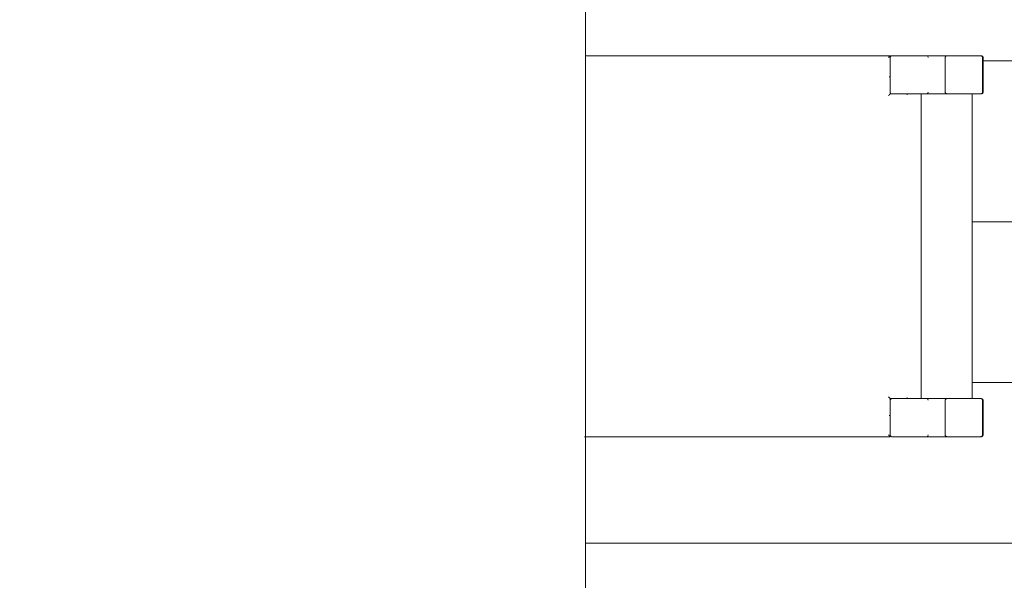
# Model space of a CAD drawing. Header units: centimetres. Extents: x 1278 to 4826, y -2037 to 1154.
# Tile 7 of 39: x 2481 to 2598, y 163 to 229. Entities that reach past the tile are written whole.
import ezdxf

# ---------------------------------------------------------------- set-up
doc = ezdxf.new("R2010")
doc.units = ezdxf.units.CM
doc.layers.add('Meble', color=7, linetype='Continuous', lineweight=9)
doc.layers.add('Wzór powierzchni-2', color=9, linetype='Continuous', lineweight=9)

# ---------------------------------------------------------------- blocks, each defined once
blk = doc.blocks.new('Bimroom_Collection_Dining_Chair_2022 - Dining Chair-486973-Aranżacja_wersja_01')
at = {"layer": 'Meble'}
for p, q in [((-22.3, 28), (-18.2, 28)), ((18.2, 28), (22.3, 28)), ((-22.5, 23.7), (-22.5, 27.71)), ((-22.3, 27.91), (-18.2, 27.91)), ((-18, 27.71), (-18, 23.7)), ((18, 23.7), (18, 27.71)), ((18.2, 27.91), (22.3, 27.91)), ((22.5, 27.71), (22.5, 23.7)), ((18, 26.67), (-18, 26.67)), ((-18, 26.55), (-18, 26.5)), ((-18, 24.42), (-18, 26.5)), ((18, 26.5), (18, 26.55)), ((18, 26.5), (18, 24.42)), ((-22.5, 23.7), (-22.5, 17.2)), ((-22.5, 23.7), (-22.5, 21.3)), ((-18.2, 23.5), (-22.3, 23.5)), ((-18, 24.42), (-18, 24.37)), ((-18, 20.68), (-18, 23.7)), ((-18, 17.2), (-18, 23.7)), ((18, 24.37), (18, 24.42)), ((18, 23.7), (18, 20.68)), ((18, 23.7), (18, 17.2)), ((22.3, 23.5), (18.2, 23.5)), ((22.5, 17.2), (22.5, 23.7)), ((22.5, 23.7), (22.5, 17.2)), ((22.5, 21.3), (22.5, 23.7)), ((-18, 20.68), (-18, 20.67)), ((-18, 20.68), (-18, 17)), ((-18, 19.2), (-18, 20.68)), ((-18, 20.67), (18, 20.67)), ((18, 20.67), (18, 20.68)), ((18, 17), (18, 20.68)), ((18, 20.68), (18, 19.2)), ((-18, 19.2), (-18, 19)), ((-18, 19), (-17.88, 19)), ((17.88, 19), (18, 19)), ((18, 19), (18, 19.2)), ((-18, 17), (-22.5, 17)), ((-22.5, 17), (-22.5, -19.06)), ((-22.3, 17), (-22.49, 17)), ((-22.3, 17), (-18.2, 17)), ((-20, 16.88), (-20, 17)), ((22.5, 17), (18, 17)), ((18.2, 17), (22.3, 17)), ((20, 17), (20, 16.88)), ((22.49, 17), (22.3, 17)), ((22.5, -19.12), (22.5, 17))]:
    blk.add_line(p, q, dxfattribs=at)
for centre, start, end in [((-22.3, 27.8), 90, 180), ((-18.2, 27.8), 360, 90), ((18.2, 27.8), 90, 180), ((22.3, 27.8), 360, 90), ((-22.3, 23.7), 180, 270), ((-18.2, 23.7), 270, 360), ((18.2, 23.7), 180, 270), ((22.3, 23.7), 270, 0), ((-22.3, 21.3), 90, 180), ((-22.3, 21.3), 90, 180), ((-18.2, 21.3), 12.8571, 90), ((-18.2, 21.3), 12.8571, 90), ((18.2, 21.3), 90, 167.1429), ((18.2, 21.3), 90, 167.1429), ((22.3, 21.3), 0, 90), ((22.3, 21.3), 0, 90), ((-22.3, 17.2), 180, 270), ((-22.3, 17.2), 180, 257.1429), ((-18.2, 17.2), 270, 0), ((-18.2, 17.2), 270, 0), ((18.2, 17.2), 180, 270), ((18.2, 17.2), 180, 270), ((22.3, 17.2), 270, 360), ((22.3, 17.2), 282.8571, 0)]:
    blk.add_arc(centre, 0.2, start, end, dxfattribs=at)
for points, knots in [([(-22.5, 27.71), (-22.5, 27.73), (-22.49, 27.78), (-22.46, 27.83), (-22.43, 27.87), (-22.37, 27.9), (-22.33, 27.91), (-22.3, 27.91)], [-1, -1, -1, -1, -0.785714, -0.571429, -0.428571, -0.285714, 0, 0, 0, 0]), ([(-18.2, 27.91), (-18.18, 27.91), (-18.13, 27.9), (-18.08, 27.87), (-18.04, 27.84), (-18.01, 27.79), (-18, 27.74), (-18, 27.71)], [-1, -1, -1, -1, -0.785714, -0.571429, -0.428571, -0.285714, 0, 0, 0, 0]), ([(18, 27.71), (18, 27.73), (18.01, 27.78), (18.04, 27.83), (18.07, 27.87), (18.13, 27.9), (18.17, 27.91), (18.2, 27.91)], [-1, -1, -1, -1, -0.785714, -0.571429, -0.428571, -0.285714, 0, 0, 0, 0]), ([(22.3, 27.91), (22.32, 27.91), (22.37, 27.9), (22.42, 27.87), (22.46, 27.84), (22.49, 27.79), (22.5, 27.74), (22.5, 27.71)], [-1, -1, -1, -1, -0.785714, -0.571429, -0.428571, -0.285714, 0, 0, 0, 0]), ([(-22.3, 23.5), (-22.32, 23.5), (-22.37, 23.51), (-22.42, 23.54), (-22.46, 23.57), (-22.49, 23.62), (-22.5, 23.67), (-22.5, 23.7)], [-1, -1, -1, -1, -0.785714, -0.571429, -0.428571, -0.285714, 0, 0, 0, 0]), ([(-18, 23.7), (-18, 23.67), (-18.01, 23.63), (-18.04, 23.58), (-18.07, 23.54), (-18.13, 23.51), (-18.17, 23.5), (-18.2, 23.5)], [-1, -1, -1, -1, -0.785714, -0.571429, -0.428571, -0.285714, 0, 0, 0, 0]), ([(18.2, 23.5), (18.18, 23.5), (18.13, 23.51), (18.08, 23.54), (18.04, 23.57), (18.01, 23.62), (18, 23.67), (18, 23.7)], [-1, -1, -1, -1, -0.785714, -0.571429, -0.428571, -0.285714, 0, 0, 0, 0]), ([(22.5, 23.7), (22.5, 23.67), (22.49, 23.63), (22.46, 23.58), (22.43, 23.54), (22.37, 23.51), (22.33, 23.5), (22.3, 23.5)], [-1, -1, -1, -1, -0.785714, -0.571429, -0.428571, -0.285714, 0, 0, 0, 0]), ([(-22.5, 17), (-22.5, 17), (-22.5, 17), (-22.49, 16.99), (-22.47, 16.97), (-22.46, 16.96), (-22.44, 16.94), (-22.42, 16.92), (-22.4, 16.9), (-22.39, 16.89), (-22.37, 16.87), (-22.34, 16.84), (-22.32, 16.82), (-22.3, 16.8)], [0, 0, 0, 0, 0.166667, 0.25, 0.333333, 0.416667, 0.5, 0.583333, 0.666667, 0.708333, 0.75, 0.833333, 1, 1, 1, 1]), ([(-18, 17), (-18, 17), (-18, 17), (-17.99, 16.99), (-17.97, 16.97), (-17.96, 16.96), (-17.94, 16.94), (-17.92, 16.92), (-17.9, 16.9), (-17.89, 16.89), (-17.87, 16.87), (-17.84, 16.84), (-17.82, 16.82), (-17.8, 16.8)], [0, 0, 0, 0, 0.166667, 0.25, 0.333333, 0.416667, 0.5, 0.583333, 0.666667, 0.708333, 0.75, 0.833333, 1, 1, 1, 1]), ([(18, 17), (18, 17), (18, 17), (17.99, 16.99), (17.97, 16.97), (17.96, 16.96), (17.94, 16.94), (17.92, 16.92), (17.9, 16.9), (17.89, 16.89), (17.87, 16.87), (17.84, 16.84), (17.82, 16.82), (17.8, 16.8)], [0, 0, 0, 0, 0.166667, 0.25, 0.333333, 0.416667, 0.5, 0.583333, 0.666667, 0.708333, 0.75, 0.833333, 1, 1, 1, 1]), ([(22.5, 17), (22.5, 17), (22.5, 17), (22.49, 16.99), (22.47, 16.97), (22.46, 16.96), (22.44, 16.94), (22.42, 16.92), (22.4, 16.9), (22.39, 16.89), (22.37, 16.87), (22.34, 16.84), (22.32, 16.82), (22.3, 16.8)], [0, 0, 0, 0, 0.166667, 0.25, 0.333333, 0.416667, 0.5, 0.583333, 0.666667, 0.708333, 0.75, 0.833333, 1, 1, 1, 1])]:
    blk.add_open_spline(points, degree=3, knots=knots, dxfattribs=at)
for points in [[(-18, 17), (-18, 17), (-18, 17), (-17.99, 16.99)], [(18, 17), (18, 17), (18, 17), (17.99, 16.99)]]:
    blk.add_open_spline(points, degree=3, dxfattribs=at)
blk = doc.blocks.new('Bimroom_Collection_Dining_Table_2022 - Dining Table-499016-Aranżacja_wersja_01')
at = {"layer": 'Meble'}
blk.add_line((-105.5, -45), (105.5, -45), dxfattribs=at)

msp = doc.modelspace()

# ---------------------------------------------------------------- hatches: boundary and pattern name
at = {"layer": 'Wzór powierzchni-2'}
h = msp.add_hatch(dxfattribs=at)
h.set_pattern_fill('FP_2', color=256, style=0, pattern_type=2)
h.set_pattern_definition([(180, (2507.826, 223.87), (-2e-15, -19), []), (270, (2507.826, 223.87), (76, -76), [19, -266]), (270, (2393.826, 185.87), (76, -76), [19, -266])])
h.paths.add_polyline_path([(2432.08, 59.22), (2432.08, 79.22), (2458.28, 79.22), (2458.08, 79.42), (2458.18, 83.62), (2458.13, 83.72), (2458.08, 83.73), (2458.08, 114.32), (2424.08, 114.42), (2424.08, 114.52), (2417.58, 114.52), (2417.38, 114.32), (2413.36, 114.32), (2413.08, 114.52), (2413.17, 118.62), (2413.36, 118.82), (2414.41, 118.82), (2414.41, 154.82), (2413.36, 154.82), (2413.08, 155.02), (2413.17, 159.12), (2413.36, 159.32), (2417.38, 159.32), (2417.58, 159.12), (2424.08, 159.22), (2424.18, 159.32), (2458.08, 159.32), (2458.08, 179.52), (2426.08, 179.62), (2426.08, 179.72), (2419.58, 179.72), (2419.38, 179.52), (2415.36, 179.52), (2415.08, 179.79), (2415.17, 183.82), (2415.36, 184.02), (2416.41, 184.02), (2416.41, 220.02), (2415.36, 220.02), (2415.08, 220.22), (2415.17, 224.32), (2415.36, 224.52), (2419.38, 224.52), (2419.58, 224.32), (2426.08, 224.42), (2426.18, 224.52), (2458.08, 224.52), (2458.08, 244.52), (2426.08, 244.62), (2426.08, 244.72), (2419.58, 244.72), (2419.38, 244.52), (2415.36, 244.52), (2415.08, 244.72), (2415.17, 248.82), (2415.36, 249.02), (2416.41, 249.02), (2416.41, 285.02), (2415.36, 285.02), (2415.08, 285.22), (2415.17, 289.32), (2415.36, 289.52), (2419.38, 289.52), (2419.58, 289.32), (2426.08, 289.42), (2426.18, 289.52), (2458.08, 289.52), (2458.18, 294.72), (2458.18, 294.82), (2458.08, 294.92), (2458.08, 299.02), (2458.28, 299.22), (2462.48, 299.12), (2462.58, 299.16), (2462.58, 299.22), (2480.08, 299.28), (2480.18, 325.72), (2480.28, 325.83), (2480.28, 332.22), (2480.08, 332.42), (2480.08, 336.43), (2480.28, 336.72), (2484.38, 336.63), (2484.58, 336.43), (2484.58, 335.39), (2520.58, 335.39), (2520.58, 336.43), (2520.78, 336.72), (2524.88, 336.63), (2525.08, 336.43), (2525.08, 332.42), (2524.88, 332.22), (2524.98, 325.72), (2525.08, 325.62), (2525.08, 299.22), (2543.58, 299.12), (2543.68, 299.12), (2543.78, 299.22), (2547.88, 299.22), (2548.08, 299.02), (2547.98, 294.82), (2548.02, 294.72), (2548.08, 294.72), (2548.08, 289.52), (2586.08, 289.42), (2586.08, 289.32), (2592.58, 289.32), (2592.77, 289.52), (2596.79, 289.52), (2597.08, 289.32), (2596.98, 285.22), (2596.79, 285.02), (2595.74, 285.02), (2595.74, 249.02), (2596.79, 249.02), (2597.08, 248.82), (2596.98, 244.72), (2596.79, 244.52), (2592.77, 244.52), (2592.58, 244.72), (2586.08, 244.62), (2585.98, 244.52), (2548.08, 244.52), (2548.08, 224.52), (2584.08, 224.42), (2584.08, 224.32), (2590.58, 224.32), (2590.77, 224.52), (2594.79, 224.52), (2595.08, 224.32), (2594.98, 220.22), (2594.79, 220.02), (2593.74, 220.02), (2593.74, 184.02), (2594.79, 184.02), (2595.08, 183.82), (2594.98, 179.72), (2594.79, 179.52), (2590.77, 179.52), (2590.58, 179.72), (2584.08, 179.62), (2583.98, 179.52), (2548.08, 179.52), (2548.08, 159.52), (2584.08, 159.42), (2584.08, 159.32), (2590.58, 159.32), (2590.77, 159.52), (2594.79, 159.52), (2595.08, 159.32), (2594.98, 155.22), (2594.79, 155.02), (2593.74, 155.02), (2593.74, 119.02), (2594.79, 119.02), (2595.08, 118.82), (2594.98, 114.72), (2594.79, 114.52), (2590.77, 114.52), (2590.58, 114.72), (2584.08, 114.62), (2583.98, 114.52), (2548.08, 114.52), (2547.98, 83.72), (2547.98, 83.62), (2548.08, 83.52), (2548.08, 79.42), (2547.88, 79.22), (2666.08, 79.22), (2666.08, 116.82), (2682.08, 116.82), (2682.08, 132.97), (2678.08, 132.97), (2678.08, 248.97), (2682.08, 248.97), (2682.08, 383.72), (2346.08, 383.72), (2346.08, 246.32), (2347.48, 246.32), (2347.48, 240.32), (2346.48, 240.32), (2346.48, 238.72), (2336.38, 238.72), (2336.38, 240.32), (2333.58, 240.32), (2333.58, 147.12), (2336.38, 147.12), (2336.38, 148.72), (2346.48, 148.72), (2346.48, 147.12), (2347.48, 147.12), (2347.48, 141.12), (2346.08, 141.12), (2346.08, 59.22), (2426.35, 59.22)])
h.paths.add_polyline_path([(2543.78, 79.22), (2543.58, 79.28), (2543.58, 79.22)])
h.paths.add_polyline_path([(2462.58, 79.22), (2462.48, 79.32), (2462.38, 79.22)])
h.paths.add_polyline_path([(2664.08, 79.72), (2604.08, 79.72), (2604.08, 139.72), (2664.08, 139.72), (2664.08, 116.5)])
h.paths.add_polyline_path([(2462.58, 81.72), (2462.58, 83.73), (2462.38, 83.72), (2462.58, 83.52), (2462.58, 81.72)])
h.paths.add_polyline_path([(2543.58, 81.72), (2543.58, 83.52), (2543.78, 83.72), (2543.57, 83.72), (2543.57, 81.72)])
h.paths.add_polyline_path([(2424.08, 116.82), (2424.08, 116.82), (2424.08, 118.83), (2417.38, 118.82), (2417.58, 118.62), (2424.08, 118.62)])
h.paths.add_polyline_path([(2584.08, 117.02), (2584.08, 118.82), (2590.58, 118.82), (2590.77, 119.02), (2584.07, 119.03), (2584.07, 117.02)])
h.paths.add_polyline_path([(2422.08, 154.81), (2424.08, 154.81), (2424.08, 155.02), (2417.58, 155.02), (2417.38, 154.82), (2422.08, 154.82)])
h.paths.add_polyline_path([(2584.08, 155.01), (2590.77, 155.02), (2590.58, 155.22), (2584.08, 155.22), (2584.07, 155.01)])
h.paths.add_polyline_path([(2584.07, 182.02), (2584.08, 182.02), (2584.08, 183.82), (2590.58, 183.82), (2590.77, 184.02), (2584.07, 184.03), (2584.07, 183.82)])
h.paths.add_polyline_path([(2426.08, 182.02), (2426.08, 184.03), (2419.38, 184.02), (2419.58, 183.82), (2426.08, 183.82), (2426.08, 182.02)])
h.paths.add_polyline_path([(2586.08, 220.01), (2586.18, 220.02), (2590.77, 220.02), (2590.58, 220.22), (2584.08, 220.22), (2584.08, 220.01)])
h.paths.add_polyline_path([(2424.08, 220.01), (2426.08, 220.01), (2426.08, 220.22), (2419.58, 220.22), (2419.38, 220.02), (2424.08, 220.02)])
h.paths.add_polyline_path([(2586.07, 247.02), (2586.08, 247.02), (2586.08, 248.82), (2592.58, 248.82), (2592.77, 249.02), (2586.07, 249.03), (2586.07, 248.82)])
h.paths.add_polyline_path([(2426.08, 247.02), (2426.08, 247.02), (2426.08, 249.03), (2419.38, 249.02), (2419.58, 248.82), (2426.08, 248.82)])
h.paths.add_polyline_path([(2588.08, 285.01), (2588.18, 285.02), (2592.77, 285.02), (2592.58, 285.22), (2586.08, 285.22), (2586.08, 285.01)])
h.paths.add_polyline_path([(2424.08, 285.01), (2426.08, 285.01), (2426.08, 285.22), (2419.58, 285.22), (2419.38, 285.02), (2424.08, 285.02)])
h.paths.add_polyline_path([(2543.57, 294.71), (2543.78, 294.72), (2543.58, 294.92), (2543.57, 294.72)])
h.paths.add_polyline_path([(2460.58, 294.71), (2462.58, 294.72), (2462.58, 294.92), (2462.38, 294.72), (2460.58, 294.72)])
h.paths.add_polyline_path([(2484.58, 325.71), (2484.58, 332.42), (2484.38, 332.22), (2484.38, 325.72), (2484.38, 325.71)])
h.paths.add_polyline_path([(2520.57, 325.71), (2520.78, 325.83), (2520.78, 332.22), (2520.58, 332.42), (2520.57, 325.83)])

# ---------------------------------------------------------------- block references
at = {"layer": 'Meble'}
for name, p, rotation in [('Bimroom_Collection_Dining_Table_2022 - Dining Table-499016-Aranżacja_wersja_01', (2503.08, 189.22), 89.99999999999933), ('Bimroom_Collection_Dining_Chair_2022 - Dining Chair-486973-Aranżacja_wersja_01', (2567.08, 202.02), 269.9999999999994)]:
    msp.add_blockref(name, p, dxfattribs=dict(at, rotation=rotation))

doc.saveas('drawing.dxf')
